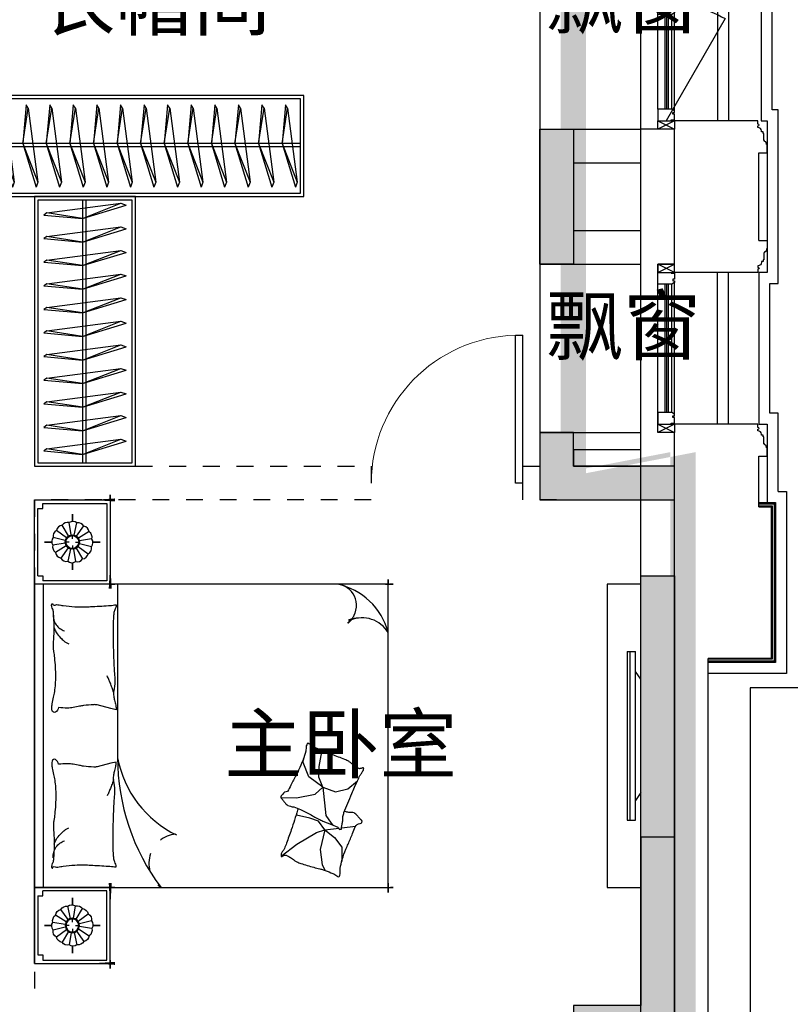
# Model space of a CAD drawing. Header units: millimetres. Extents: x 296296 to 297283, y 219875 to 220035.
# Tile 80 of 256: x 296716.29 to 296720.87, y 220011.22 to 220017.07. Entities that reach past the tile are written whole.
import ezdxf

# ---------------------------------------------------------------- set-up
doc = ezdxf.new("R2010")
doc.units = ezdxf.units.MM
for name, pattern in [('185洋房-边套（报建版）-旧规$0$DASH', [0.35, 0.25, -0.1]), ('185洋房-边套（报建版）-旧规$0$洋房户型$0$CONTINOUS', [0]), ('185洋房-边套（报建版）-旧规$0$洋房户型$0$XU-140-SF-N1$0$DASH', [0.35, 0.25, -0.1])]:
    doc.linetypes.add(name, pattern=pattern)
doc.layers.add('面积-计容-住宅-1', color=1, linetype='Continuous', lineweight=0)
doc.styles.get("Standard").update_dxf_attribs({"font": 'arial.ttf'})

# ---------------------------------------------------------------- blocks, each defined once
blk = doc.blocks.new('wy53eu64i765i57i78i')
for points in [[(1013874.855127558, 185258.4376817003), (1013674.855127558, 185258.4376817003), (1013674.855127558, 186058.4376817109), (1013874.855127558, 186058.4376817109)], [(1014474.855619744, 183858.4376814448), (1014474.855619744, 184058.4377638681), (1013874.855165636, 184058.4376814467), (1013874.855165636, 184258.4376814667), (1013674.855165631, 184258.4376814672), (1013674.855165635, 183858.4376814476)], [(1014274.855165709, 181858.4376814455), (1014274.855165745, 180858.4377258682), (1013874.855619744, 180858.4377258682), (1013874.855619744, 180658.4377258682), (1014474.855619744, 180658.4377258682), (1014474.855619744, 181858.4376814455)]]:
    blk.add_hatch(color=253).paths.add_polyline_path(points)
at = {"color": 253}
for points in [[(1013874.855127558, 185258.4376817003), (1013674.855127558, 185258.4376817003), (1013674.855127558, 186058.4376817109), (1013874.855127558, 186058.4376817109)], [(1014474.855619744, 183858.4376814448), (1014474.855619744, 184058.4377638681), (1013874.855165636, 184058.4376814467), (1013874.855165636, 184258.4376814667), (1013674.855165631, 184258.4376814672), (1013674.855165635, 183858.4376814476)], [(1014274.855165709, 181858.4376814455), (1014274.855165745, 180858.4377258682), (1013874.855619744, 180858.4377258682), (1013874.855619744, 180658.4377258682), (1014474.855619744, 180658.4377258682), (1014474.855619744, 181858.4376814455)]]:
    blk.add_lwpolyline(points, close=True, dxfattribs=at)
blk = doc.blocks.new('sayea5yuteaytuytrauyt')
h = blk.add_hatch()
h.set_pattern_fill('钢筋混凝土', color=253, scale=100)
h.set_pattern_definition([(45, (0, 0), (-176.7766952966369, 176.7766952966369), []), (49.99999999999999, (0, 0), (717.2601826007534, -62.75213498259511), [75, -825]), (355, (0, 0), (-138.751333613, 752.1921337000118), [60, -660]), (100.4514, (59.77168, -5.22934), (578.5093817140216, 689.4395420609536), [63.74019000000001, -701.142112]), (46.1842, (0, 200), (1067.241048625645, -165.5190143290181), [112.5, -1237.5]), (96.63560000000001, (88.936745, 186.206693), (934.6627055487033, 974.1178709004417), [95.610288, -1051.713]), (351.1842, (0, 200), (934.6619451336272, 974.1186009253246), [90, -990]), (21, (100, 150), (596.9070521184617, -402.6188906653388), [75, -825]), (326.0000000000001, (100, 150), (243.3153319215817, 725.150045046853), [60, -660]), (71.4514, (149.742233, 116.448394), (840.22262858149, 322.5304967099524), [63.74019000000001, -701.142112]), (37.5, (0, 0), (12.15985531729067, 332.8938538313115), [0, -652, 0, -670, 0, -662.5]), (7.5, (0, 0), (263.0695374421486, 394.4117118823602), [0, -382, 0, -637, 0, -252.5]), (327.5, (-223, 0), (533.822436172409, -22.55487173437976), [0, -250, 0, -780, 0, -1035]), (317.5, (-323, 0), (583.1861693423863, 100.1049823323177), [0, -325, 0, -518, 0, -735])])
h.paths.add_polyline_path([(1007424.854593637, 89058.43775986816), (1007424.854593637, 87258.43856486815), (1007174.854593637, 87258.43856486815), (1007174.854593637, 89058.43775986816)])
h.paths.add_polyline_path([(1021574.855280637, 89058.43775986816), (1021574.855280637, 87258.43856486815), (1021324.855280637, 87258.43856486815), (1021324.855280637, 89058.43775986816)])
h.paths.add_polyline_path([(989374.8548266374, 89058.43775186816), (989374.8548266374, 87258.43815686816), (989124.8548266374, 87258.43815686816), (989124.8548266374, 89058.43775186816)])
h.paths.add_polyline_path([(1039624.855051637, 89058.43775186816), (1039624.855051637, 87258.43815686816), (1039374.855051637, 87258.43815686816), (1039374.855051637, 89058.43775186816)])
h.paths.add_polyline_path([(1014474.854936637, 87858.43815686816), (1014474.854936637, 84858.43816086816), (1014274.854936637, 84858.43816086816), (1014274.854936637, 87858.43815686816)])
h.paths.add_polyline_path([(1044574.854944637, 92958.43692786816), (1044574.854944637, 91158.43691286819), (1044374.854944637, 91158.43691286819), (1044374.854944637, 92758.43691286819), (1044074.854822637, 92758.43691286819), (1044074.854822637, 92958.43691286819)])
h.paths.add_polyline_path([(984374.8549336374, 92758.43691286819), (984374.8549336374, 91158.43691286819), (984174.8549336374, 91158.43691286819), (984174.8548116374, 92958.43691286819), (984674.8550556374, 92958.43691286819), (984674.8550556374, 92758.43691286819)])
h.paths.add_polyline_path([(1027974.850721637, 92758.43691286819), (1027974.850721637, 91258.40206186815), (1027774.850721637, 91258.40206186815), (1027774.850721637, 92958.43691286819), (1028324.850721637, 92958.43691286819), (1028324.850721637, 92758.43691286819)])
h.paths.add_polyline_path([(1000974.859155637, 92958.43691286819), (1000974.859155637, 91258.40206186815), (1000774.859155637, 91258.40206186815), (1000774.859155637, 92758.43691286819), (1000424.859155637, 92758.43691286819), (1000424.859155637, 92958.43691286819)])
h.paths.add_polyline_path([(1033174.859613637, 92958.43691286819), (1033174.859613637, 91258.40205786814), (1032974.859613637, 91258.40205786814), (1032974.859613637, 92758.43691286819), (1032624.859613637, 92758.43691286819), (1032624.859613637, 92958.43691286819)])
h.paths.add_polyline_path([(995774.8502636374, 92758.43691286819), (995774.8502636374, 91258.40205786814), (995574.8502636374, 91258.40205786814), (995574.8502636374, 92958.43691286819), (996124.8502636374, 92958.43691286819), (996124.8502636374, 92758.43691286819)])
h.paths.add_polyline_path([(1014874.854936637, 80258.43772586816), (1014874.854936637, 80058.43772586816), (1014274.854936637, 80058.43772586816), (1014274.854936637, 81858.43772586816), (1014474.854936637, 81858.43772586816), (1014474.854936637, 80258.43772586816)])
h.paths.add_polyline_path([(1046674.855165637, 92358.43775186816), (1046674.855165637, 90658.43777086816), (1046474.855165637, 90658.43777086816), (1046474.855165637, 92158.43775186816), (1046024.855051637, 92158.43775186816), (1046024.855051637, 92358.43775186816)])
h.paths.add_polyline_path([(982274.8547116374, 92158.43775186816), (982274.8547116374, 90658.43777086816), (982074.8547116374, 90658.43777086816), (982074.8547116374, 92358.43775186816), (982724.8548266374, 92358.43775186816), (982724.8548266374, 92158.43775186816)])
h.paths.add_polyline_path([(1042874.855566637, 80058.43772586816), (1042874.855604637, 79458.43791586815), (1042074.855596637, 79458.43791586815), (1042074.855596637, 79658.43791586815), (1042674.855566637, 79658.43791586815), (1042674.855528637, 80258.43772586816), (1043624.855539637, 80258.43772586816), (1043624.855539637, 80058.43772586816)])
h.paths.add_polyline_path([(1010674.855341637, 80058.43772586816), (1010674.855379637, 79458.43791586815), (1009874.855367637, 79458.43791586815), (1009874.855367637, 79658.43791586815), (1010474.855341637, 79658.43791586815), (1010474.855303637, 80258.43772586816), (1011424.855310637, 80258.43772586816), (1011424.855310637, 80058.43772586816)])
h.paths.add_polyline_path([(1018874.854505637, 79658.43791586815), (1018874.854505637, 79458.43791586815), (1018074.854498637, 79458.43791586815), (1018074.854536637, 80058.43772586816), (1017324.854563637, 80058.43772586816), (1017324.854563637, 80258.43772586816), (1018274.854536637, 80258.43773286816), (1018274.854536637, 79658.43791586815)])
h.paths.add_polyline_path([(986674.8542806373, 79658.43791586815), (986674.8542806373, 79458.43791586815), (985874.8542736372, 79458.43791586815), (985874.8543116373, 80058.43772586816), (985124.8543376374, 80058.43772586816), (985124.8543376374, 80258.43772586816), (986074.8543116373, 80258.43773286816), (986074.8543116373, 79658.43791586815)])
h.paths.add_polyline_path([(1016574.855280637, 92758.43691286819), (1016574.855280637, 91158.43691286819), (1016374.855280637, 91158.43691286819), (1016374.855280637, 92158.43775186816), (1016074.855051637, 92158.43775186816), (1016074.855051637, 92358.43775186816), (1016374.855280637, 92358.43775186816), (1016374.855280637, 92958.43691286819), (1016874.855280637, 92958.43691286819), (1016874.855280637, 92758.43691286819)])
h.paths.add_polyline_path([(1012374.854593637, 92158.43775186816), (1012374.854593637, 91158.43691286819), (1012174.854593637, 91158.43691286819), (1012174.854593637, 92758.43691286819), (1011874.854593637, 92758.43691286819), (1011874.854593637, 92958.43691286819), (1012374.854593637, 92958.43691286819), (1012374.854593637, 92358.43775186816), (1012674.854826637, 92358.43775186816), (1012674.854826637, 92158.43775186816)])
h.paths.add_polyline_path([(1031699.854631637, 87258.43614286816), (1031699.854631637, 86658.43778686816), (1029249.854215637, 86658.43778686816), (1029249.854215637, 87258.43614286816), (1029449.854215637, 87258.43614286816), (1029449.854215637, 86858.43778286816), (1031499.854631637, 86858.43778286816), (1031499.854631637, 87258.43614286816)])
h.paths.add_polyline_path([(999499.8556616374, 87258.43614286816), (999499.8556616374, 86658.43778686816), (997049.8552426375, 86658.43778686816), (997049.8552426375, 87258.43614286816), (997249.8552426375, 87258.43614286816), (997249.8552426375, 86858.43778286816), (999299.8556616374, 86858.43778286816), (999299.8556616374, 87258.43614286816)])
h.paths.add_polyline_path([(1029449.854215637, 89158.43772886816), (1029449.854215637, 88743.43829786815), (1029249.854215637, 88743.43829786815), (1029249.854215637, 89358.43772886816), (1031699.854631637, 89358.43772886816), (1031699.854631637, 88743.43913286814), (1031499.854631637, 88743.43913286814), (1031499.854631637, 89158.43772886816)])
h.paths.add_polyline_path([(999499.8556616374, 89358.43772886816), (999499.8556616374, 88743.43829786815), (999299.8556616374, 88743.43829786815), (999299.8556616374, 89158.43772886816), (997249.8552426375, 89158.43772886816), (997249.8552426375, 88743.43913286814), (997049.8552426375, 88743.43913286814), (997049.8552426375, 89358.43772886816)])
h.paths.add_polyline_path([(1026174.845110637, 92958.43691286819), (1026174.845110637, 90058.43717586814), (1025974.845110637, 90058.43717586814), (1025974.845110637, 92758.43691286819), (1025574.850809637, 92758.43691286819), (1025574.850809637, 92958.43691286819)])
h.paths.add_polyline_path([(1002774.864763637, 92758.43691286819), (1002774.864763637, 90058.43717586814), (1002574.864763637, 90058.43717586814), (1002574.864763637, 92958.43691286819), (1003174.859068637, 92958.43691286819), (1003174.859068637, 92758.43691286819)])
h.paths.add_polyline_path([(993974.8547306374, 92958.43691686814), (993974.8547306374, 90058.44779286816), (993774.8547306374, 90058.44779286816), (993774.8547306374, 92758.43691286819), (993374.8515306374, 92758.43691286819), (993374.8515306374, 92958.43691286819)])
h.paths.add_polyline_path([(1034974.855142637, 92758.43691286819), (1034974.855142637, 90058.44779286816), (1034774.855142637, 90058.44779286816), (1034774.855142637, 92958.43691686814), (1035374.858343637, 92958.43691286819), (1035374.858343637, 92758.43691286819)])
h.paths.add_polyline_path([(1046674.855165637, 83408.43776386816), (1046674.855165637, 80058.43772586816), (1046074.855165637, 80058.43772586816), (1046074.855165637, 80258.43772586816), (1046474.855165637, 80258.43772586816), (1046474.855165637, 83408.43776386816)])
h.paths.add_polyline_path([(982674.8547116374, 80258.43772586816), (982674.8547116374, 80058.43772586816), (982074.8547116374, 80058.43772586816), (982074.8547116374, 83408.43776386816), (982274.8547116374, 83408.43776386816), (982274.8547116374, 80258.43772586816)])
h.paths.add_polyline_path([(1001674.854280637, 89358.43772886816), (1001674.854280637, 86658.43778686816), (1001474.854280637, 86658.43778686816), (1001474.854280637, 89158.43772886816), (1000774.859155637, 89158.43772886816), (1000774.859155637, 89358.43772886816)])
h.paths.add_polyline_path([(1027274.855596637, 89158.43772886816), (1027274.855596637, 86658.43778686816), (1027074.855596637, 86658.43778686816), (1027074.855596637, 89358.43772886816), (1027974.850721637, 89358.43772886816), (1027974.850721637, 89158.43772886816)])
h.paths.add_polyline_path([(995074.8548266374, 89158.43772886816), (995074.8548266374, 86658.43778686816), (994874.8548266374, 86658.43778686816), (994874.8548266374, 89358.43772886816), (995774.8502636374, 89358.43772886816), (995774.8502636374, 89158.43772886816)])
h.paths.add_polyline_path([(1033874.855051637, 89358.43772886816), (1033874.855051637, 86658.43778686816), (1033674.855051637, 86658.43778686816), (1033674.855051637, 89158.43772886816), (1032974.859613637, 89158.43772886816), (1032974.859613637, 89358.43772886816)])
h.paths.add_polyline_path([(989374.8548266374, 92958.43691286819), (989374.8548266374, 92158.43691286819), (988974.8548266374, 92158.43691286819), (988974.8548266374, 92958.43691286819)])
h.paths.add_polyline_path([(1007574.854593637, 92958.43691286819), (1007574.854593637, 92158.43691286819), (1007174.854593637, 92158.43691286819), (1007174.854593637, 92958.43691286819)])
h.paths.add_polyline_path([(995074.8548266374, 79658.43738986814), (995074.8548266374, 79258.43738986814), (994374.8548266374, 79258.43738986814), (994374.8548266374, 79658.43738986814)])
h.paths.add_polyline_path([(1002174.854280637, 79658.43738986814), (1002174.854280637, 79258.43738986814), (1001474.854280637, 79258.43738986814), (1001474.854280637, 79658.43738986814)])
h.paths.add_polyline_path([(1027274.855596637, 79658.43738986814), (1027274.855596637, 79258.43738986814), (1026574.855596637, 79258.43738986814), (1026574.855596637, 79658.43738986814)])
h.paths.add_polyline_path([(1034374.855051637, 79658.43738986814), (1034374.855051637, 79258.43738986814), (1033674.855051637, 79258.43738986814), (1033674.855051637, 79658.43738986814)])
h.paths.add_polyline_path([(1039774.855051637, 92958.43691286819), (1039774.855051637, 92158.43691286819), (1039374.855051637, 92158.43691286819), (1039374.855051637, 92958.43691286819)])
h.paths.add_polyline_path([(1021574.855280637, 92958.43691286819), (1021574.855280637, 92158.43691286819), (1021174.855280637, 92158.43691286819), (1021174.855280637, 92958.43691286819)])
at = {"color": 253}
blk.add_lwpolyline([(1046674.855165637, 83408.43776386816), (1046674.855165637, 80058.43772586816), (1046074.855165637, 80058.43772586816), (1046074.855165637, 80258.43772586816), (1046474.855165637, 80258.43772586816), (1046474.855165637, 83408.43776386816), (1046674.855165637, 83408.43776386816)], close=True, dxfattribs=at)
blk = doc.blocks.new('4uyh5uj6kj67j75rykjtuk7tsik76ykj')
at = {"color": 253}
for s, p in [('飘窗', (870911.1784163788, 428663)), ('衣帽间', (867896.4975653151, 428650)), ('飘窗', (870911.1784163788, 426725.525874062)), ('主卧室', (869002.6571397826, 424241.453669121))]:
    blk.add_text(s, height=337.5886524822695, dxfattribs=at).set_placement(p)
blk = doc.blocks.new('*U1038')
at = {"color": 253}
blk.add_lwpolyline([(0, 10), (0, -40), (50.00000000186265, -40), (50.00000000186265, -37), (57.00000000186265, -37), (57.00000000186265, -34.0000000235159), (60.00000000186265, -34.0000000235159, 0.4142135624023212), (67.00000000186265, -27.0000000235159), (67.00000000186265, -24.0000000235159), (74.00000000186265, -24.0000000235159), (74.00000000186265, -21.0000000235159), (115.0000009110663, -21.00000039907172), (115.0000008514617, -16.00000011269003), (125.000000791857, -15.99999999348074), (125.0000006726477, -6.000000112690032), (130.0000015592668, -6.000000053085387, 0.4039906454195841), (150.0000010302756, 14.99999982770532), (160.0000006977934, 14.99999974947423), (160.0000006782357, 12.49999989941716, 0.9999999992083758), (170.0000008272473, 12.49999985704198), (170.0000008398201, 14.99999980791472), (190.0000014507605, 14.99999980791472), (190.0000014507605, 509.9999781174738)], format="xyb", dxfattribs=at)
blk = doc.blocks.new('*U1037')
at = {"color": 253}
blk.add_lwpolyline([(0, 10), (0, -40), (50.00000000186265, -40), (50.00000000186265, -37), (57.00000000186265, -37), (57.00000000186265, -34.0000000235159), (60.00000000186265, -34.0000000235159, 0.4142135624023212), (67.00000000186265, -27.0000000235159), (67.00000000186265, -24.0000000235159), (74.00000000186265, -24.0000000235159), (74.00000000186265, -21.0000000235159), (115.0000009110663, -21.00000039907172), (115.0000008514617, -16.00000011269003), (125.000000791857, -15.99999999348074), (125.0000006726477, -6.000000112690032), (130.0000015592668, -6.000000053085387, 0.4039906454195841), (150.0000010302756, 14.99999982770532), (160.0000006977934, 14.99999974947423), (160.0000006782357, 12.49999989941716, 0.9999999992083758), (170.0000008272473, 12.49999985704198), (170.0000008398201, 14.99999980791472), (190.0000014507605, 14.99999980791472), (190.0000014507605, 509.9999802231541)], format="xyb", dxfattribs=at)
blk = doc.blocks.new('*U1042')
at = {"color": 253}
for points in [[(7970.00000050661, 814.9999839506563), (7970.00000050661, 899.9999839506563), (7900.00000050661, 899.9999839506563), (7900.00000050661, 819.9999839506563), (7905.00000050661, 819.9999839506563), (7905.00000050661, 799.9999839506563), (7940.00000050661, 799.9999839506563), (7940.00000050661, 809.9999839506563), (7950.00000050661, 809.9999839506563), (7950.00000050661, 799.9999839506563), (7960.00000050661, 799.9999839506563)], [(8730.00000050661, 814.9999839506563), (8730.00000050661, 899.9999839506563), (8800.00000050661, 899.9999839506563), (8800.00000050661, 819.9999839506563), (8795.00000050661, 819.9999839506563), (8795.00000050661, 799.9999839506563), (8760.00000050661, 799.9999839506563), (8760.00000050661, 809.9999839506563), (8750.00000050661, 809.9999839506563), (8750.00000050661, 799.9999839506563), (8740.00000050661, 799.9999839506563)]]:
    blk.add_lwpolyline(points, close=True, dxfattribs=at)
for points in [[(7970.00000050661, 899.9999839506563), (8730.00000050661, 899.9999839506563)], [(7970.00000050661, 854.9999839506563), (8730.00000050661, 854.9999839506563)], [(7970.00000050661, 844.9999839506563), (8730.00000050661, 844.9999839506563)], [(7970.00000050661, 834.9999839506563), (8730.00000050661, 834.9999839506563)], [(7960.00000050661, 799.9999839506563), (8740.00000050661, 799.9999839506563)], [(7970.00000050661, 814.9999839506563), (8730.00000050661, 814.9999839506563)]]:
    blk.add_lwpolyline(points, dxfattribs=at)
blk = doc.blocks.new('185洋房外包（2F南入）-边(报建版）$0$seyesryhertyheryetrye')
at = {"color": 253}
blk.add_lwpolyline([(22072.70269624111, 23949.57976469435), (22022.70269624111, 23949.57976469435), (22022.70269624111, 23849.57976469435), (22072.70269624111, 23849.57976469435)], close=True, dxfattribs=at)
for points in [[(22022.70269624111, 23849.57976469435), (22072.70269624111, 23949.57976469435)], [(22022.70269624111, 23949.57976469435), (22072.70269732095, 23849.57976468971)]]:
    blk.add_lwpolyline(points, dxfattribs=at)
blk = doc.blocks.new('*U1045')
at = {"color": 253}
for points in [[(7970.00000050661, 814.9999839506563), (7970.00000050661, 899.9999839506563), (7900.00000050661, 899.9999839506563), (7900.00000050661, 819.9999839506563), (7905.00000050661, 819.9999839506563), (7905.00000050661, 799.9999839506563), (7940.00000050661, 799.9999839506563), (7940.00000050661, 809.9999839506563), (7950.00000050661, 809.9999839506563), (7950.00000050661, 799.9999839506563), (7960.00000050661, 799.9999839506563)], [(8530.00000050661, 814.9999839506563), (8530.00000050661, 899.9999839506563), (8600.00000050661, 899.9999839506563), (8600.00000050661, 819.9999839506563), (8595.00000050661, 819.9999839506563), (8595.00000050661, 799.9999839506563), (8560.00000050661, 799.9999839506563), (8560.00000050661, 809.9999839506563), (8550.00000050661, 809.9999839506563), (8550.00000050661, 799.9999839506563), (8540.00000050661, 799.9999839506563)]]:
    blk.add_lwpolyline(points, close=True, dxfattribs=at)
for points in [[(7970.00000050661, 899.9999839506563), (8530.00000050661, 899.9999839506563)], [(7970.00000050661, 854.9999839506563), (8530.00000050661, 854.9999839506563)], [(7970.00000050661, 844.9999839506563), (8530.00000050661, 844.9999839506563)], [(7970.00000050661, 834.9999839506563), (8530.00000050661, 834.9999839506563)], [(7960.00000050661, 799.9999839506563), (8540.00000050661, 799.9999839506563)], [(7970.00000050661, 814.9999839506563), (8530.00000050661, 814.9999839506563)]]:
    blk.add_lwpolyline(points, dxfattribs=at)
blk = doc.blocks.new('*U1051')
at = {"color": 253}
for points in [[(27582.70269778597, 24189.57977569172), (27582.70269778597, 24239.57977569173), (28662.70269778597, 24239.57977569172), (28662.70269778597, 23774.57977569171)], [(27647.70269778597, 24074.57977549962), (27647.70269778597, 24174.57977569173), (28597.70269778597, 24174.57977569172), (28597.70269778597, 23774.57977569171)], [(27652.70269778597, 24074.57977549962), (27652.70269778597, 24169.57977569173), (28592.70269778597, 24169.57977569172), (28592.70269778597, 23774.57977569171)], [(27655.20269778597, 24074.57977549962), (27655.20269778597, 24167.07977569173), (28590.20269778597, 24167.07977569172), (28590.20269778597, 23774.57977569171)], [(27667.70269778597, 24074.57977549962), (27667.70269778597, 24154.57977569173), (28577.70269778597, 24154.57977569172), (28577.70269778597, 23774.57977569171)], [(27672.70269778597, 24074.57977549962), (27672.70269778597, 24149.57977569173), (28572.70269778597, 24149.57977569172), (28572.70269778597, 23774.57977569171)]]:
    blk.add_lwpolyline(points, dxfattribs=at)
blk = doc.blocks.new('185洋房外包（2F南入）-边(报建版）')
at = {"color": 253, "linetype": 'Continuous'}
for p, q in [((16522.70266338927, 16149.57976468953), (16522.70266338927, 16949.57976468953)), ((16522.70266338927, 16949.57976468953), (16722.70266338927, 16949.57976468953)), ((16722.70266338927, 16149.57976468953), (16722.70266338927, 16949.57976468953)), ((16622.70266338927, 16149.57976468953), (16522.70266338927, 16149.57976468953)), ((16622.70266338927, 15149.57976468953), (16622.70266338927, 16149.57976468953)), ((16722.70266338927, 15149.57976468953), (16722.70266338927, 16149.57976468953)), ((16522.70266338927, 10949.57976467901), (16522.70266338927, 15149.57976468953)), ((16522.70266338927, 15149.57976468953), (16622.70266338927, 15149.57976468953)), ((16722.70266338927, 11149.57976467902), (16722.70266338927, 15149.57976468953))]:
    blk.add_line(p, q, dxfattribs=at)
at = {"color": 253}
for points in [[(32722.70269730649, 24299.57976449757), (18247.70266484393, 24299.57976449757), (18247.70266484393, 23699.57976411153), (16072.70266338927, 23699.57976411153), (16072.70266338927, 21764.57976613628), (15772.70266338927, 21764.57976613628), (15772.70266338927, 13634.57976324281), (16072.70266338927, 13634.57976324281), (16072.70266338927, 10499.57976526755), (19947.70266338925, 10499.57976526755), (19947.70266338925, 9599.579765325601), (28222.70266194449, 9599.57976492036), (28222.70266194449, 8999.579764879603), (32722.70269730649, 8999.579764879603)], [(15972.70266338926, 20664.5797661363), (15972.70266338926, 20199.57976613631), (16022.70266319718, 20199.57976613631), (16022.70266319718, 19299.57976603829), (15972.70266319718, 19299.57976429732), (15972.70266319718, 18399.57976458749), (16007.70266319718, 18399.57976458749), (16007.70266319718, 16999.5797647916), (15972.70266319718, 16999.5797647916), (15972.70266319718, 16099.57976508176), (16022.70266319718, 16099.5797633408), (16022.70266319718, 15199.57976324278), (15972.70266338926, 15199.57976324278), (15972.70266338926, 14734.57976324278)], [(15907.70266338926, 14799.57976324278), (15907.70266338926, 15264.57976324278), (15957.70266319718, 15264.57976324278), (15957.70266319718, 16034.57976522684), (15907.70266319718, 16034.57976696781), (15907.70266319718, 17064.5797647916), (15942.70266319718, 17064.5797647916), (15942.70266319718, 18334.57976458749), (15907.70266319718, 18334.57976458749), (15907.70266319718, 19364.57976241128), (15957.70266319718, 19364.57976415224), (15957.70266319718, 20134.57976613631), (15907.70266338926, 20134.57976613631), (15907.70266338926, 20599.57976613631)], [(16722.71180819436, 16949.57957739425), (16722.71180819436, 18449.5795773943)], [(16202.70266319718, 18399.57976458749), (16202.70266319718, 16999.57976479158)], [(16267.70266319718, 18399.57976458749), (16267.70266319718, 16999.57976479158)], [(16022.70266358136, 16289.57976613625), (16022.70266358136, 16809.57976324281)], [(16202.70266319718, 15199.57976479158), (16202.70266319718, 16099.57976458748)], [(16267.70266319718, 15199.57976479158), (16267.70266319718, 16099.57976458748)], [(17532.70266194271, 10749.57976487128), (17147.70266338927, 10749.57976487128), (17147.70266338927, 10674.57976526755), (16247.70266338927, 10674.57976526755), (16247.70266338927, 11574.57976526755), (16322.70266338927, 11574.57976526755), (16322.70266338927, 13809.57976324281), (15947.70266338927, 13809.57976324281), (15947.70266338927, 14709.57976324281), (16022.70266358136, 14709.57976324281), (16022.70266358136, 15009.57976324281)]]:
    blk.add_lwpolyline(points, dxfattribs=at)
blk.add_lwpolyline([(16572.70266129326, 17699.57976468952, 0.1316524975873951), (16222.70266129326, 17605.79754733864), (16572.70266129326, 16999.57976468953)], format="xyb", dxfattribs=at)
at = {"color": 253, "xscale": -1}
for name, p, rotation in [('*U1045', (15722.70267734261, 9099.579764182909), 270), ('*U1038', (16012.70268317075, 16809.57976334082), 270), ('185洋房外包（2F南入）-边(报建版）$0$seyesryhertyheryetrye', (-7326.877101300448, -5923.122931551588), 270), ('*U1042', (15722.70267944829, 7299.579764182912), 270), ('*U1037', (16012.70268317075, 15009.57976334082), 270), ('*U1051', (40097.28243908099, 42382.28246102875), 90)]:
    blk.add_blockref(name, p, dxfattribs=dict(at, rotation=rotation))
at = {"color": 253, "rotation": 270}
for name, p in [('185洋房外包（2F南入）-边(报建版）$0$seyesryhertyheryetrye', (-7326.877103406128, 39022.28246093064)), ('*U1037', (16012.70268317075, 16289.57976603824)), ('185洋房外包（2F南入）-边(报建版）$0$seyesryhertyheryetrye', (-7326.877101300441, 37222.28246093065))]:
    blk.add_blockref(name, p, dxfattribs=at)
blk = doc.blocks.new('*U1133')
at = {"color": 253}
for p, q in [((81.74266609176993, 1227.285564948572), (31.14089684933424, 1227.28556510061)), ((31.14089620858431, 1109.991018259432), (31.14089684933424, 1227.28556510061)), ((64.69396885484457, 1227.285564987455), (64.69396468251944, 227.2593740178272)), ((81.74266609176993, 1227.285564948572), (81.7426618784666, 227.2593739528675)), ((-3.98270785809e-05, 1063.073199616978), (31.14089619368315, 1109.991018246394)), ((-4.22820448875e-05, 391.4717398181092), (-3.98270785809e-05, 1063.073199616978)), ((31.14089324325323, 344.5539209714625), (31.14089620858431, 1109.991018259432)), ((-4.22820448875e-05, 391.4717398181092), (31.14089324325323, 344.5539209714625)), ((31.1408926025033, 227.259374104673), (31.1408932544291, 344.5539209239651)), ((81.7426618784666, 227.2593739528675), (31.1408926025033, 227.259374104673))]:
    blk.add_line(p, q, dxfattribs=at)
blk.add_lwpolyline([(199.9999588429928, -172.7275289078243), (-4.11570072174e-05, -172.7275289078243), (-4.0790066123e-05, 1627.272469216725), (199.9999588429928, 1627.272469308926)], close=True, dxfattribs=at)
blk = doc.blocks.new('185洋房-边套（报建版）-旧规$0$洋房户型$0$11A$C17570B11')
at = {"color": 253}
for p, q in [((0, 0), (-211.0270006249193, -32.54784116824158)), ((0, 0), (228.5429438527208, -89.85827781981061)), ((-211.0270006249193, -32.54784116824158), (-229.8062428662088, -20.4895358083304)), ((-211.0270006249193, -32.54784116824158), (228.5429438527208, -89.85827781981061)), ((228.5429438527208, -89.85827781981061), (259.1465271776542, -78.90659712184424))]:
    blk.add_line(p, q, dxfattribs=at)
blk.add_lwpolyline([(-229.8062428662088, -20.4895358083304), (0, 0), (259.1465271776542, -78.90659712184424)], dxfattribs=at)
blk = doc.blocks.new('*U1136')
at = {"color": 253}
for points in [[(49.99999854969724, 0), (1650.00000144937, 0), (1650.00000144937, -599.9999999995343), (49.99999854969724, -599.9999999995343)], [(69.99999854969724, -20), (1630.00000144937, -20), (1630.00000144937, -579.9999999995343), (69.99999854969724, -579.9999999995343)]]:
    blk.add_lwpolyline(points, close=True, dxfattribs=at)
for points in [[(69.99999854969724, -285.2554255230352), (1630.00000144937, -285.2554255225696)], [(69.99999854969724, -305.2554255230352), (1630.00000144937, -305.2554255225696)]]:
    blk.add_lwpolyline(points, dxfattribs=at)
at = {"color": 253, "rotation": 270}
for p in [(179.5653612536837, -285.148174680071), (319.5653612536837, -285.148174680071), (459.5653612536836, -285.148174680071), (599.5653612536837, -285.148174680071), (739.5653612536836, -285.148174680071), (879.5653612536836, -285.148174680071), (1019.565361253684, -285.148174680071), (1159.565361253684, -285.148174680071), (1299.565361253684, -285.148174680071), (1439.565361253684, -285.148174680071), (1579.565361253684, -285.148174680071)]:
    blk.add_blockref('185洋房-边套（报建版）-旧规$0$洋房户型$0$11A$C17570B11', p, dxfattribs=at)
blk = doc.blocks.new('*U1118')
at = {"color": 253}
for points in [[(1399.999998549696, 0), (4500.000001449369, 0), (4500.000001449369, -599.9999999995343), (1399.999998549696, -599.9999999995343)], [(1419.999998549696, -20), (4480.000001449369, -20), (4480.000001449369, -579.9999999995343), (1419.999998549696, -579.9999999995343)]]:
    blk.add_lwpolyline(points, close=True, dxfattribs=at)
for points in [[(1419.999998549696, -285.2554255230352), (4480.000001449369, -285.2554255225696)], [(1419.999998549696, -305.2554255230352), (4480.000001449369, -305.2554255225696)]]:
    blk.add_lwpolyline(points, dxfattribs=at)
at = {"color": 253, "rotation": 270}
for p in [(1529.565361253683, -285.148174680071), (1669.565361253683, -285.148174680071), (1809.565361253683, -285.148174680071), (1949.565361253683, -285.148174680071), (2089.565361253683, -285.148174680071), (2229.565361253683, -285.148174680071), (2369.565361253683, -285.148174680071), (2509.565361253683, -285.148174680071), (2649.565361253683, -285.148174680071), (2789.565361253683, -285.148174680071), (2929.565361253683, -285.148174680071), (3069.565361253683, -285.148174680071), (3209.565361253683, -285.148174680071), (3349.565361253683, -285.148174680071), (3489.565361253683, -285.148174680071), (3629.565361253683, -285.148174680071), (3769.565361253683, -285.148174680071), (3909.565361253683, -285.148174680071), (4049.565361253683, -285.148174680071), (4189.565361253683, -285.148174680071), (4329.565361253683, -285.148174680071), (4469.565361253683, -285.148174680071)]:
    blk.add_blockref('185洋房-边套（报建版）-旧规$0$洋房户型$0$11A$C17570B11', p, dxfattribs=at)
blk = doc.blocks.new('185洋房-边套（报建版）-旧规$0$洋房户型$0$11A$C643C1FD2')
at = {"color": 253}
for points in [[(28.00162752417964, 342.6770962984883, -0.2633679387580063), (0.0515171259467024, 361.4657623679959, -0.494818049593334), (9.22300753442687, 380.2089987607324, -0.049224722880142), (26.89366485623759, 381.9528907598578, -0.0368308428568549), (50.53589313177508, 380.2089987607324, -0.0318926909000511), (88.513958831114, 372.0737317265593, 0.0357819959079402), (122.4282498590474, 365.0841070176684, 0.0329412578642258), (212.0899194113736, 359.1705537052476, 0.0265644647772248), (323.3170857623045, 365.0841070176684, 0.0179054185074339), (360.8313586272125, 370.4487565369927, -0.0333974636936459), (381.0393698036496, 372.7026747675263, -0.0320396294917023), (418.1219118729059, 371.9701745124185, 0.018441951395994), (482.4437609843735, 368.9494421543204, 0.0108372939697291), (547.20722402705, 369.7023622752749, 0.0146238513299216), (595.1154809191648, 372.7026747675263, 0.1112493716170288), (617.6622878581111, 380.009099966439, -0.1537083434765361), (634.5505437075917, 383.9622313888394, -0.0764444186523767), (641.9869964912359, 382.2391803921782, -0.215512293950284), (643.9398537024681, 380.2089987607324, -0.5858582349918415), (641.2773915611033, 377.1638927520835, 0.3634893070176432), (636.428366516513, 374.5792910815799, 0.1917162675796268), (636.3710470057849, 363.0441536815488, -0.1296753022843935), (638.3061893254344, 346.4303289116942, -0.0173502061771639), (635.3064320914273, 329.6262630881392, 0.0193256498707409), (632.6727208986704, 314.5282753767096, 0.0188175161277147), (626.0583722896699, 246.1461785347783, 0.0218280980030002), (625.1612337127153, 186.9199199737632, 0.0062041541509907), (626.5468691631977, 153.0692459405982, 0.0019630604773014), (632.6727208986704, 46.17539165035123, 0.0283408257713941), (636.9498540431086, 10.04676229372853, -0.1170135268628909), (636.428366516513, 1.137023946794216, -0.3660599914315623), (634.9992988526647, 0.2057491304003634, -0.0397304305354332), (621.4055880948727, 3.013640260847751, -0.0483088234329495), (607.6671159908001, 8.49546699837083, 0.0629807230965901), (596.9933037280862, 12.39658056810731, 0.0405796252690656), (573.5959727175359, 15.7771522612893, 0.0143450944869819), (506.85604535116, 18.02642949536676, 0.0054844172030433), (381.4113608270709, 17.27782013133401, 0.0071527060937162), (285.2684470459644, 14.27319686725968, 0.0087615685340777), (242.7241944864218, 11.586396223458, -0.0081531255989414), (197.0090114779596, 8.643489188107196, -0.062510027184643), (139.879690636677, 13.04411358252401, 0.078669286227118), (94.29284231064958, 15.08410701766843, 0.0478250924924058), (71.93141105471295, 10.36764307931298, -0.0344939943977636), (41.1465831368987, 3.013640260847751, -0.0235713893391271), (15.81139786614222, -8.1299222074e-06, -0.5102284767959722), (14.85667191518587, 1.137023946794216), (22.36815910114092, 31.16260241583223), (43.02460189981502, 113.7327313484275, 0.0730409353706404), (44.97563112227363, 133.3135636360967, 0.0233051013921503), (39.26876032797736, 194.4262439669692, 0.0182988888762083), (35.19884174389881, 217.2706755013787, -0.0109698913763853), (27.85368260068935, 255.2657693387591, -0.0422811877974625), (24.94686314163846, 289.579173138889, -0.0272005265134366), (27.85368260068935, 342.9727865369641)], [(501.8616993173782, 368.8804882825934, 0.0278421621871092), (478.0799251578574, 358.2673156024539, 0.0486850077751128), (465.5431597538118, 350.1835615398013, 0.0236664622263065), (437.6198862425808, 325.8245057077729, 0.0312234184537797), (418.5966097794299, 305.1453350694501, 0.0468009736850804), (413.4886008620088, 297.4792006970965, 0.023190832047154), (405.4516541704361, 280.7496055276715)], [(583.8483481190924, 374.5792910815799, 0.0881531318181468), (549.3185234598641, 371.0355364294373, 0.0881531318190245), (518.1231781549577, 355.8132692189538, 0.0775471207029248), (496.4769416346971, 334.2011149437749, 0.077547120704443), (482.4437609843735, 307.0218101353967)], [(118.3913605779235, 15.79728258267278, 0.0097294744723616), (145.6801728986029, 24.82911724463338, 0.009729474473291), (172.5969230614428, 34.91583502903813, 0.0079705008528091), (194.3418602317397, 43.95450188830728, 0.0079705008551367), (215.7876314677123, 53.68171564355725)]]:
    blk.add_lwpolyline(points, format="xyb", dxfattribs=at)
blk = doc.blocks.new('185洋房-边套（报建版）-旧规$0$洋房户型$0$11A$C5A527934')
at = {"color": 253}
for p, q in [((122.7863028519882, 492.3297854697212), (194.0422210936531, 398.7701386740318)), ((469.082148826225, 493.1734273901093), (467.2889541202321, 399.6312042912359)), ((194.0422210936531, 398.7701386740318), (261.6452530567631, 281.4336128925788)), ((347.0384173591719, 320.5457457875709), (364.8287260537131, 400.5479455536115)), ((467.2889541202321, 399.6312042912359), (490.5114477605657, 289.7861020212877)), ((592.6898554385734, 326.9167924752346), (677.8384109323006, 360.9532905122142)), ((677.8384109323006, 360.9532905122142), (699.5126560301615, 357.8590980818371)), ((329.248285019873, 268.9888375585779), (347.0384173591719, 320.5457457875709)), ((530.7634408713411, 243.3727071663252), (592.6898554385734, 326.9167924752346)), ((69.51041293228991, 247.6549006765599), (37.09750266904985, 229.6184736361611)), ((162.0198065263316, 260.0996760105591), (69.51041293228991, 247.6549006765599)), ((277.656460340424, 231.6545115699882), (162.0198065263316, 260.0996760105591)), ((261.6452530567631, 281.4336128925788), (277.656460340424, 231.6545115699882)), ((277.656460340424, 231.6545115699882), (329.248285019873, 268.9888375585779)), ((530.7634408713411, 243.3727071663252), (363.562474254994, 226.3543945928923)), ((490.5114477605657, 289.7861020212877), (530.7634408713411, 243.3727071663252)), ((530.7634408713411, 243.3727071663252), (502.8965543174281, 169.1111991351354)), ((530.7634408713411, 243.3727071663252), (591.1416068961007, 268.1265008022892)), ((591.1416068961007, 268.1265008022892), (653.0678451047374, 265.0323083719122)), ((653.0678451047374, 265.0323083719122), (741.3128976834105, 249.5610920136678)), ((741.3128976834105, 249.5610920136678), (744.2826452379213, 243.7632998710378)), ((277.656460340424, 231.6545115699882), (233.1808649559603, 174.7640555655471)), ((277.656460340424, 231.6545115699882), (288.2512753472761, 146.9533973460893)), ((318.6659118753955, 193.8651198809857), (307.8287011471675, 186.1295117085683)), ((363.562474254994, 226.3543945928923), (318.6659118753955, 193.8651198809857)), ((174.4729873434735, 132.0963089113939), (90.85874809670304, 132.0963089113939)), ((233.1808649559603, 174.7640555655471), (174.4729873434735, 132.0963089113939)), ((289.9070901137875, 133.7158508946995), (300.5571840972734, 48.57280439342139)), ((502.8965543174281, 169.1111991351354), (521.4744786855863, 94.8498182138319)), ((521.4744786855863, 94.8498182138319), (569.7114051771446, 38.53747242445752))]:
    blk.add_line(p, q, dxfattribs=at)
blk.add_lwpolyline([(405.0356356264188, 391.5003112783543, -0.0256263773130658), (394.5934741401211, 394.0405346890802, -0.0108003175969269), (278.209239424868, 431.5106167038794, -0.0045599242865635), (199.4338971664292, 459.5707737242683, -0.0112502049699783), (167.8769151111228, 471.9491266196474, -0.0693939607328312), (150.9364112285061, 481.9861399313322, 0.0797562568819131), (135.9971100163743, 490.4264496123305, 0.1063994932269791), (122.7863028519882, 492.3297854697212, 0.3286420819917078), (119.1773717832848, 489.2655320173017, 0.2995467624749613), (121.3153486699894, 483.4137400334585, -0.1899166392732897), (126.2542959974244, 475.4833428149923, -0.0335175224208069), (127.3176843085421, 466.2475801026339, -0.0756271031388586), (126.8906863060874, 462.1304654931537, -0.0534886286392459), (124.2209201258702, 455.063051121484, -0.0178378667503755), (113.3135905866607, 435.2732662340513, -0.0383935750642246), (97.84424402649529, 413.4275901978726, 0.0595290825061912), (88.45066338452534, 398.9000875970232, 0.0359425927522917), (78.95537845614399, 375.3470172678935, 0.011245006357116), (55.85925023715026, 297.6302435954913, 0.0062027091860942), (46.61283075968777, 262.009805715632, -0.010783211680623), (41.10622010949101, 241.5682398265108, -0.0194848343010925), (37.09750266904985, 229.6184736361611, -0.0050616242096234), (19.43351800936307, 184.4461909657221, -0.1013919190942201), (4.367418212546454, 161.6979340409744, 0.2237680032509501), (2.24386440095e-05, 149.6127858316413, 0.2555795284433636), (2.805489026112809, 145.4583129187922, 0.0815627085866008), (16.92475666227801, 140.8788286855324, 0.0718052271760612), (32.32184490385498, 140.7632261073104, -0.0699853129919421), (48.11559286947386, 140.7018463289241, -0.0354599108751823), (101.6783004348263, 129.0320565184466, -0.0294323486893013), (163.8247328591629, 106.7504570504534, -0.0015539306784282), (193.8273851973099, 93.84524431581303, 0.0015200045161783), (224.4987916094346, 80.64991030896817, 0.004735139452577), (256.237719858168, 67.46336765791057, -0.0038204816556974), (295.604757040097, 51.19196171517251, -0.2960011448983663), (315.3198151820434, 22.10359100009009, 0.6497743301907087), (334.6137799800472, 13.98520612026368, 0.0231899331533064), (338.6621444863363, 18.15789371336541, -0.0288000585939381), (341.960333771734, 21.48196777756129, -0.0057266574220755), (347.8876233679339, 26.68343014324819, 0.0043580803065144), (355.6948428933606, 33.49688085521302, 0.0275279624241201), (370.9950301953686, 48.67188713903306, 0.0462141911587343), (378.6929041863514, 58.96571177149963, 0.194121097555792), (381.2113511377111, 73.97301234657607, -0.1337189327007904), (382.2652226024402, 95.61669339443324, -0.0057790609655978), (388.9653815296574, 115.431317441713, -0.0088817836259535)], format="xyb", dxfattribs=at)
blk.add_lwpolyline([(770.2698468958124, 299.0561550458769, 0.1013919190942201), (787.0352203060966, 320.5827156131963, -0.2237680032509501), (792.3160632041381, 332.2975630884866, -0.2555795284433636), (789.8372789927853, 336.6548462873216, -0.0815627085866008), (776.1105519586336, 342.3030636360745, -0.0718052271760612), (760.7676185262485, 343.5984725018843, 0.0699853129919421), (745.0250362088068, 344.8702209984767, 0.0354599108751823), (692.5143547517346, 360.6111221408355, 0.0294323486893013), (632.2585668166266, 387.5905357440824, 0.0015539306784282), (603.3333250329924, 402.757409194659, -0.0015200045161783), (573.7635334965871, 418.2648087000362, -0.004735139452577), (543.1286866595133, 433.8452654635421, 0.0038204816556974), (505.1246174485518, 453.0861851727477, 0.2960011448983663), (487.6971029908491, 483.6000929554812, 0.265444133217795), (469.082148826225, 493.1734273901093, -0.0231899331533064), (464.7258680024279, 489.3233112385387, 0.0288000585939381), (461.1825995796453, 486.2618132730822, 0.0057266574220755), (454.8740680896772, 481.5299634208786, -0.0043580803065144), (446.5675822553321, 475.3349589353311, -0.0275279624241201), (430.149279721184, 461.3773126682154, -0.0462141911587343), (421.6850562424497, 451.7037915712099, -0.194121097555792), (418.0237477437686, 436.9336708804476, 0.1337189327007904), (415.3140452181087, 415.4344363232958, 0.0115049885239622), (398.5551213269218, 377.3189803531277, 0.0088817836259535), (374.8533441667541, 328.8747350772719, 0.0124257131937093), (341.4359616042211, 267.358714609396, -0.0336123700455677), (330.0450882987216, 244.0923795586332), (309.3242681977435, 193.4073047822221), (293.3396342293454, 154.3073867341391, 0.2243410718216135), (280.2644931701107, 142.336453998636, -0.7227715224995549), (280.1118582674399, 134.362428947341, -0.1035130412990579), (283.475598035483, 133.9159818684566, 0.0534647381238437), (289.9907356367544, 133.7042395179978, 0.0301092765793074), (310.7412826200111, 129.5083340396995, -0.0314364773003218), (330.6279829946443, 125.5419687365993, -0.0532399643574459), (344.2355694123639, 125.1658530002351, 0.0551795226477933), (357.3661006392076, 124.7520930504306, 0.0562710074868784), (380.1486569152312, 118.8334074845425, 0.0108003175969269), (493.3185365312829, 72.55300682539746, 0.0045599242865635), (569.7114051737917, 38.53747242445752, 0.0112502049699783), (600.2267866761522, 23.7767736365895, 0.0693939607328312), (616.3481453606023, 12.47084147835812, -0.0797562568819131), (630.5965715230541, 2.91030277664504, -0.1063994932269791), (643.622630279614, -7.6228861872e-06, -0.3286420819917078), (647.45581179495, 2.778616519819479, -0.2995467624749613), (645.7726487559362, 8.777064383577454, 0.1899166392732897), (641.4560746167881, 17.06268979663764, 0.0335175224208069), (641.103711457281, 26.35278924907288, 0.0756271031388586), (641.8450193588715, 30.42506412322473, 0.0534886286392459), (645.0486305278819, 37.26705745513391, 0.0178378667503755), (657.4407085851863, 56.16260785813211, 0.0383935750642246), (674.5389620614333, 76.75833489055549, -0.0595290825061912), (685.0184041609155, 90.52310813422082, -0.0359425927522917), (696.2910374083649, 113.2791029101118, -0.011245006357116), (725.2760093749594, 188.9969967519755, -0.0062027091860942), (737.2254412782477, 223.8039349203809, 0.010783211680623), (744.2826452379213, 243.7632998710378, 0.0194848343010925), (749.1954882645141, 255.370655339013, 0.0050616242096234)], format="xyb", close=True, dxfattribs=at)
blk = doc.blocks.new('185洋房-边套（报建版）-旧规$0$洋房户型$0$11cdx床头灯2.0')
at = {"color": 253}
for p, q in [((0, 121.9930754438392), (0, 164.8358911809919)), ((-34.65398450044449, 25.21293987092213), (-94.82196508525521, 68.98890669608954)), ((-22.36753262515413, 36.55522483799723), (-61.20316116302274, 100.0242339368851)), ((-6.675826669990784, 42.33230819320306), (-18.26673075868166, 115.8317782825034)), ((10.03221337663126, 41.66468136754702), (27.45064381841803, 114.0049844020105)), ((25.21293987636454, 34.65398449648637), (68.98890671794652, 94.82196510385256)), ((36.55522483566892, 22.36753262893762), (100.0242339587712, 61.20316118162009)), ((-121.9930754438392, 0), (-164.8358911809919, 0)), ((-41.66468137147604, 10.0322133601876), (-114.0049843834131, 27.45064379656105)), ((-19.46074865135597, 0), (-38.24746614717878, 0)), ((0, 19.46074865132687), (0, 38.24746614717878)), ((19.46074865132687, 0), (38.24746614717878, 0)), ((42.33230819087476, 6.675826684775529), (115.8317783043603, 18.26673077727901)), ((121.9930754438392, 0), (164.8358911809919, 0)), ((-42.33230818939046, -6.675826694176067), (-115.831778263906, -18.26673078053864)), ((-36.55522482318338, -22.36753264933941), (-100.0242339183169, -61.20316118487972)), ((-25.21293984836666, -34.65398451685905), (-68.9889066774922, -94.82196510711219)), ((-27.26200928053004, -114.0502396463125), (-9.963274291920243, -41.68122052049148)), ((0, -19.46074865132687), (0, -38.24746614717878)), ((18.72336690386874, -113.8760766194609), (6.952890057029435, -42.28768495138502)), ((62.58618011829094, -99.16473352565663), (22.87297582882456, -36.24110863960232)), ((34.65398451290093, -25.21293985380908), (96.00410843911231, -67.33413310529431)), ((41.66468137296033, -10.03221335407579), (114.3802456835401, -25.8424789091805)), ((0, -121.9930754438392), (0, -164.8358911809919))]:
    blk.add_line(p, q, dxfattribs=at)
for points in [[(0, 164.8358911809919), (0, 121.9930754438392)], [(-164.8358911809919, 0), (-121.9930754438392, 0)], [(164.8358911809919, 0), (122.0982539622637, -1.711093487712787)], [(0, -164.8358911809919), (0, -121.9930754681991)]]:
    blk.add_lwpolyline(points, dxfattribs=at)
for radius in [42.85546614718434, 38.24746614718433]:
    blk.add_circle((0, 0), radius, dxfattribs=at)
for centre, start, end in [((-28.32740078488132, 77.05201628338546), 75.48094052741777, 145.0444984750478), ((3.315424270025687, 82.02720775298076), 52.98094052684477, 122.5444984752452), ((-74.51450040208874, 34.45350601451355), 120.4809405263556, 190.0444984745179), ((-55.65763585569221, 60.34635381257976), 97.98094052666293, 167.5444984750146), ((34.45350603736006, 74.51450042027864), 30.48094052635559, 100.0444984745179), ((60.34635383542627, 55.6576358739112), 7.980940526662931, 77.54449847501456), ((77.05201630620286, 28.32740080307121), 345.4809405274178, 55.04449847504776), ((-82.02720773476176, 3.315424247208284), 142.9809405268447, 212.5444984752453), ((82.02720777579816, -3.315424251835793), 322.9809405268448, 32.54449847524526), ((-77.05201626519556, -28.32740080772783), 165.4809405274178, 235.0444984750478), ((74.51450044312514, -34.45350601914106), 300.4809405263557, 10.04449847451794), ((-60.34635379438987, -55.65763587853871), 187.9809405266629, 257.5444984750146), ((-34.45350599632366, -74.51450042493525), 210.4809405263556, 280.044498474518), ((-3.31542422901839, -82.02720775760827), 232.9809405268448, 302.5444984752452), ((28.32740082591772, -77.05201628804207), 255.4809405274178, 325.0444984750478), ((55.65763589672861, -60.34635381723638), 277.9809405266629, 347.5444984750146)]:
    blk.add_arc(centre, 40.1031497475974, start, end, dxfattribs=at)
blk = doc.blocks.new('*U1084')
at = {"color": 253}
for p, q in [((-900, 0), (-1350, 0)), ((-1350, 0), (-1350, -450)), ((-1350, 0), (1400, 0)), ((900, 0), (-900, 0)), ((-900, 0), (-900, -2100)), ((-900, -450), (-900, 0)), ((900, -2100), (900, 0)), ((900, -450), (900, 0)), ((900, 0), (1400, 0)), ((1400, 0), (1400, -450)), ((-1330, -50), (-1330, -430)), ((-920, -430), (-920, -50)), ((900, -52.37141133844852), (-900, -52.37141133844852)), ((920, -430), (920, -50)), ((1380, -50), (1380, -430)), ((-1350, -450), (-900, -450)), ((-1330, -430), (-920, -430)), ((1400, -450), (900, -450)), ((1380, -430), (920, -430)), ((-900, -2100), (900, -2100))]:
    blk.add_line(p, q, dxfattribs=at)
at = {"color": 253, "linetype": '185洋房-边套（报建版）-旧规$0$洋房户型$0$CONTINOUS', "ltscale": 2.5}
blk.add_line((900, -494.0539780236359), (-129.6384496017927, -493.6936342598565), dxfattribs=at)
at = {"color": 253}
for points in [[(-1300, -20), (-1300, -50), (-1330, -50)], [(-950, -20), (-1300, -20)], [(-950, -20), (-950, -50), (-920, -50)], [(950, -20), (950, -50), (920, -50)], [(950, -20), (1350, -20)], [(1350, -20), (1350, -50), (1380, -50)]]:
    blk.add_lwpolyline(points, dxfattribs=at)
for points in [[(-1350, -332.5829230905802, 0, 18, 0), (-1350, -478.5486145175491, 10, 10, 0)], [(-900, -349.7433749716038, 0, 10, 0), (-900, -477.732901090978, 10, 10, 0)], [(900, -349.7433749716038, 0, 10, 0), (900, -477.732901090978, 10, 10, 0)], [(1400, -332.5829230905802, 0, 18, 0), (1400, -478.5486145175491, 10, 10, 0)], [(-1380.642982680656, -450, 10, 0, 0), (-1202.928873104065, -450, 10, 10, 0)], [(-873.3039343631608, -450, 18, 0, 0), (-1032.485541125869, -450, 10, 10, 0)], [(873.3039343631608, -450, 18, 0, 0), (1032.485541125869, -450, 10, 10, 0)], [(1430.642982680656, -450, 10, 0, 0), (1252.928873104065, -450, 10, 10, 0)], [(668.4798599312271, -1858.974266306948, 10, 0, 0.3742418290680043), (834.35406832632, -1895.367973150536, 10, 10, -2.215859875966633)], [(686.134763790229, -1863.698682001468, 10, 0, -0.1770186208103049), (693.2691898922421, -1995.667389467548, 10, 10, 2.215859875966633)], [(900, -1958.516598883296, 0, 10, 0), (900, -2130, 10, 10, 0)], [(-900, -2005.373558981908, 0, 10, 0), (-900, -2130, 10, 10, 0)], [(-658.2516379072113, -2100, 0, 10, 0), (-930, -2100, 10, 10, 0)], [(775.3735589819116, -2100, 0, 10, 0), (930, -2100, 10, 10, 0)]]:
    blk.add_lwpolyline(points, format="xyseb", dxfattribs=at)
at = {"color": 253, "linetype": '185洋房-边套（报建版）-旧规$0$洋房户型$0$CONTINOUS', "ltscale": 2.5}
for centre, radius, start, end in [((-128.8583196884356, -1775.735626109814), 1282.042229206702, 90.03486480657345, 126.977026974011), ((-10.6178487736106, -1124.520932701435), 641.9571511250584, 100.6846126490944, 154.0789214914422), ((515.9483600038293, -1720.672995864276), 391.6461517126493, 284.3565564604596, 348.6982700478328), ((773.9434106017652, -1781.829325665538), 129.6719098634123, 228.5450077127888, 346.4386693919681), ((519.1637179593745, -1944.946974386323), 181.3429785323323, 301.1833281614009, 22.206194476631)]:
    blk.add_arc(centre, radius, start, end, dxfattribs=at)
at = {"color": 253, "linetype": '185洋房-边套（报建版）-旧规$0$洋房户型$0$XU-140-SF-N1$0$DASH', "ltscale": 2.5}
blk.add_arc((-757.918790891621, -855.2302890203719), 175.8930122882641, 5.188406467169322, 143.8786841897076, dxfattribs=at)
at = {"color": 253, "xscale": -1}
for name, p in [('185洋房-边套（报建版）-旧规$0$洋房户型$0$11cdx床头灯2.0', (-1125, -225)), ('185洋房-边套（报建版）-旧规$0$洋房户型$0$11A$C643C1FD2', (-140.3062636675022, -485.6770544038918))]:
    blk.add_blockref(name, p, dxfattribs=at)
at = {"color": 253}
for name, p in [('185洋房-边套（报建版）-旧规$0$洋房户型$0$11A$C643C1FD2', (140.3062636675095, -485.6770544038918)), ('185洋房-边套（报建版）-旧规$0$洋房户型$0$11cdx床头灯2.0', (1150, -225)), ('185洋房-边套（报建版）-旧规$0$洋房户型$0$11A$C5A527934', (-835.6395401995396, -1956.163217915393))]:
    blk.add_blockref(name, p, dxfattribs=at)
blk = doc.blocks.new('185洋房-边套（报建版）-旧规$0$洋房户型$0$$DorLib2D$00000001')
at = {"color": 253}
for p, q in [((0.45, 0.9750000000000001), (0.5000000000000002, 0.9750000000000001)), ((0.45, 0), (0.45, 0.9750000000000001)), ((0.5, 0), (0.5, 0.9750000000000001)), ((0.5, 0), (0.45, 0))]:
    blk.add_line(p, q, dxfattribs=at)
at = {"color": 253, "lineweight": 13}
blk.add_arc((0.475, 0), 0.975, 91.4692835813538, 180, dxfattribs=at)
blk = doc.blocks.new('185洋房-边套（报建版）-旧规')
at = {"color": 253, "linetype": 'Continuous'}
for p, q in [((700.0000000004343, 6500.000000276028), (100.00000000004, 6500.000000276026)), ((100.00000000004, 6300.000000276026), (100.00000000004, 6500.000000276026)), ((700.0000000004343, 6500.000000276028), (700.0000000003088, 5700.000000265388)), ((500.0000000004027, 6300.000000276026), (100.00000000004, 6300.000000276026)), ((500.0000000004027, 6300.000000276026), (500.00000000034, 5900.000000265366)), ((500.00000000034, 5900.000000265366), (99.9999999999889, 5900.000000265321)), ((100.0000000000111, 5700.000000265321), (99.9999999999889, 5900.000000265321)), ((700.0000000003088, 5700.000000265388), (100.0000000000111, 5700.000000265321)), ((700.0000000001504, 4700.000000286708), (100.0000000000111, 4700.000000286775)), ((100, 4600.000000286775), (100.0000000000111, 4700.000000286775)), ((700.0000000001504, 4700.000000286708), (700.0000000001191, 4500.000000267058)), ((500.0000000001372, 4600.00000028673), (100, 4600.000000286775)), ((500.0000000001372, 4600.00000028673), (500.0000000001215, 4500.000000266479)), ((500.0000000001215, 4500.000000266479), (99.9999999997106, 4500.000000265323)), ((100.0000000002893, 4300.000000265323), (99.9999999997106, 4500.000000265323)), ((600.0000000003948, 4300.00000026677), (100.0000000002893, 4300.000000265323))]:
    blk.add_line(p, q, dxfattribs=at)
at = {"color": 253, "linetype": '185洋房-边套（报建版）-旧规$0$DASH'}
for p, q in [((3699.999999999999, 6100.000000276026), (3699.999999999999, 4500.000000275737)), ((5200.000074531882, 6100.000000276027), (3699.999999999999, 6100.000000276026)), ((800.0000000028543, 4500.000000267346), (700.0000000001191, 4500.000000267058)), ((800.0000000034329, 4300.000000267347), (800.0000000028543, 4500.000000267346)), ((3699.999999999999, 4500.000000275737), (1700.000000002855, 4500.00000026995)), ((1700.000000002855, 4500.00000026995), (1700.000000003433, 4300.00000026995)), ((600.0000000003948, 4300.00000026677), (800.0000000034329, 4300.000000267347)), ((1700.000000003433, 4300.00000026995), (3700.000000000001, 4300.000000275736)), ((3700.000000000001, 4300.000000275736), (3700.000000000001, 1300.000000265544))]:
    blk.add_line(p, q, dxfattribs=at)
at = {"color": 253}
for points in [[(700.0000000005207, 8000.000000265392), (700.0000000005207, 6500.000000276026)], [(700.0000000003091, 5700.000000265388), (700.0000000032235, 4700.000000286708)]]:
    blk.add_lwpolyline(points, dxfattribs=at)
for name, p in [('*U1118', (700.0000730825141, 6700.000000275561)), ('*U1133', (100.0000409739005, 2172.726883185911))]:
    blk.add_blockref(name, p, dxfattribs=at)
at = {"color": 253, "rotation": 270}
blk.add_blockref('*U1136', (3700.000000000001, 6149.9999988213), dxfattribs=at)
at = {"color": 253, "xscale": 900, "yscale": -900, "zscale": 200, "rotation": 180.0000000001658}
blk.add_blockref('185洋房-边套（报建版）-旧规$0$洋房户型$0$$DorLib2D$00000001', (1250.000000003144, 4400.00000026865), dxfattribs=at)
at = {"color": 253, "xscale": -1, "rotation": 270}
blk.add_blockref('*U1084', (3700.000000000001, 2899.999997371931), dxfattribs=at)

msp = doc.modelspace()

# ---------------------------------------------------------------- block references
at = {"yscale": 0.001, "zscale": 0.001}
for name, p, xscale in [('185洋房外包（2F南入）-边(报建版）', (296736.701306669, 219999.4666216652), -0.001), ('wy53eu64i765i57i78i', (295705.7037488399, 219830.3577637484), 0.001), ('sayea5yuteaytuytrauyt', (295673.5037488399, 219930.3577637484), 0.001), ('4uyh5uj6kj67j75rykjtuk7tsik76ykj', (295848.5037488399, 219588.3577637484), 0.001)]:
    msp.add_blockref(name, p, dxfattribs=dict(at, xscale=xscale))

# ---------------------------------------------------------------- next in the draw order: block references
at = {"xscale": -0.001, "yscale": 0.001, "zscale": 0.001}
msp.add_blockref('185洋房-边套（报建版）-旧规', (296720.0786040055, 220009.9162014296), dxfattribs=at)

# ---------------------------------------------------------------- next in the draw order: linework, layer by layer
at = {"layer": '面积-计容-住宅-1', "const_width": 0.15}
msp.add_lwpolyline([(296708.2786111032, 220020.9162018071), (296712.8786045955, 220020.9162014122), (296712.8786042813, 220022.016201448), (296714.6786044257, 220022.0162014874), (296714.6786041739, 220022.7162015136), (296718.0786041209, 220022.7162014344), (296718.0786041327, 220022.1162014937), (296719.5786031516, 220022.1162014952), (296719.5786031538, 220014.4162014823), (296720.2286042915, 220014.4162014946), (296720.2286042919, 220011.0162014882), (296716.3786043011, 220011.0162014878), (296716.3786043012, 220010.4162014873), (296712.8786043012, 220010.4162014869), (296712.878604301, 220012.1662014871), (296707.3786042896, 220012.1662014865), (296707.3786042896, 220012.1662014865), (296703.9786042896, 220012.1662014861), (296703.9786042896, 220017.1162014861), (296707.278604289, 220017.1162014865), (296707.2786042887, 220019.6162014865), (296706.5786042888, 220019.6162014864), (296706.5786042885, 220020.6162013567), (296708.2786111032, 220020.6162018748)], close=True, dxfattribs=at)

doc.saveas('drawing.dxf')
